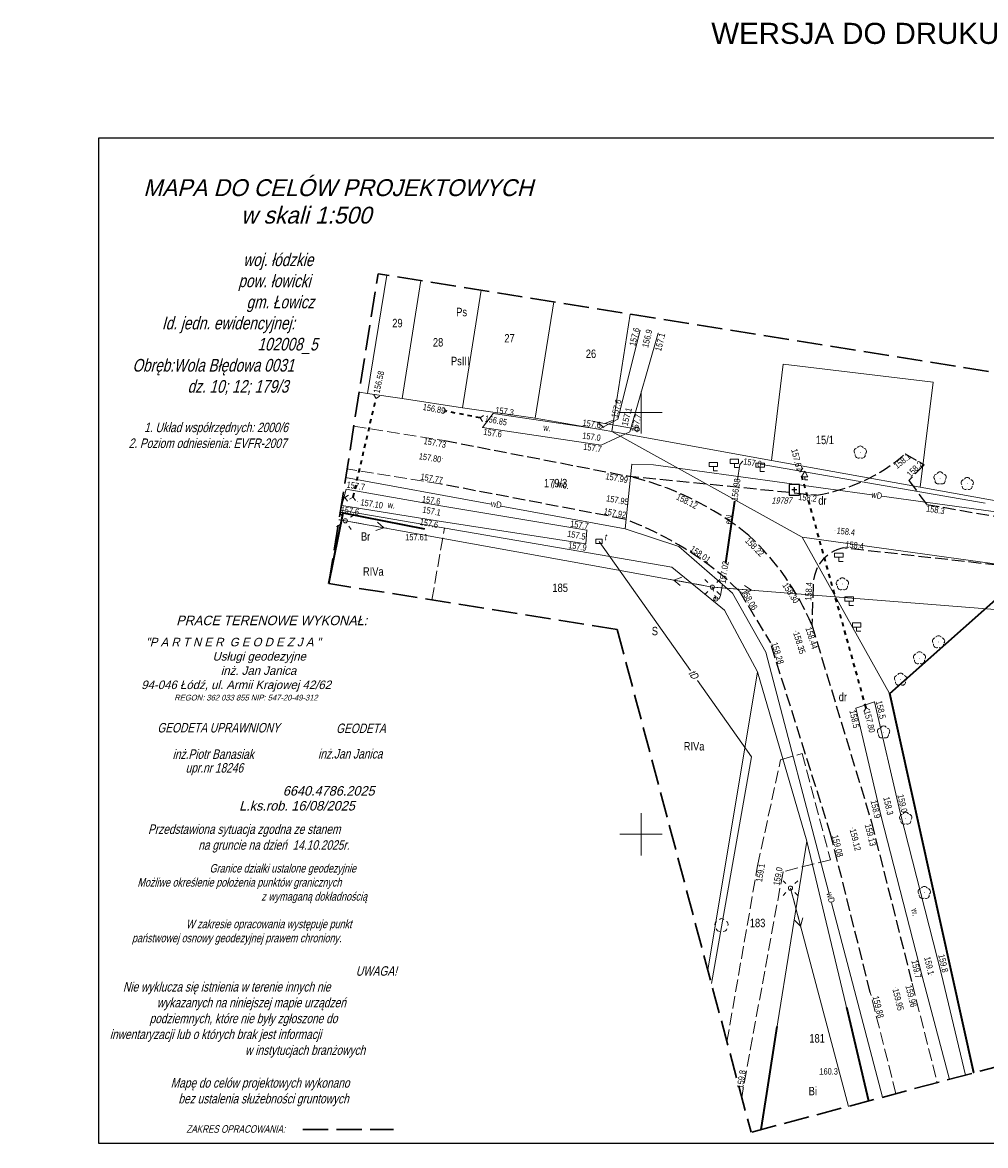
# Model space of a CAD drawing. Header units: metres. Extents: x 6611827 to 6612329, y 5756813 to 5756947.
# Tile 3 of 4: x 6612115 to 6612229, y 5756813 to 5756946. Entities that reach past the tile are written whole.
import ezdxf
from ezdxf.enums import TextEntityAlignment as Align

# ---------------------------------------------------------------- set-up
doc = ezdxf.new("R2010")
doc.units = ezdxf.units.M
for name, pattern in [('1', [0]), ('1.5_0.5', [2, 1.5, -0.5]), ('219-500', [0]), ('egkk-500', [2, 1.5, -0.5]), ('ib05_500', [1, 0.5, -0.5]), ('ktok02-500', [0]), ('pe04-500', [0]), ('PRZER3-1', [4, 3, -1]), ('sm05_500', [1, 0.5, -0.5])]:
    doc.linetypes.add(name, pattern=pattern)
for name, color, linetype in [('203-punkt graniczny', 7, 'Continuous'), ('209-oznaczenie konturu klasyfikacyjnego', 7, 'Continuous'), ('210-oznaczenie konturu użytku gruntowego', 7, 'Continuous'), ('211-numer działki ewidencyjnej', 7, 'Continuous'), ('217-kontur klasyfikacyjny', 7, 'Continuous'), ('219-działka ewidencyjna', 7, 'Continuous'), ('brama (linia)', 7, 'Continuous'), ('drzewo liściaste (punkt)', 7, 'Continuous'), ('GULTMO_O', 40, 'Continuous'), ('J jezdnia (powierzchnia)', 7, '1.5_0.5'), ('J ZAKRES OPRACOWANIA', 7, 'Continuous'), ('jezdnia (powierzchnia)-Atr17', 7, 'Continuous'), ('latarnia (punkt)', 7, 'Continuous'), ('latarnia na słupie lub maszcie (punkt)', 7, 'Continuous'), ('przepust (linia)', 7, 'Continuous'), ('przepust (linia) - symbol', 7, 'Continuous'), ('przewód elektroenergetyczny (linia)', 7, 'Continuous'), ('przewód elektroenergetyczny (linia)-Atr1', 7, 'Continuous'), ('przewód elektroenergetyczny niskiego napięcia (linia)', 7, 'Continuous'), ('przewód elektroenergetyczny niskiego napięcia (linia) - symbol', 7, 'Continuous'), ('przewód wodociągowy (linia)', 7, 'Continuous'), ('przewód wodociągowy (linia)-Atr1', 7, 'Continuous'), ('punkt o określonej wysokości (sieć elektroenergetyczna)', 7, 'Continuous'), ('punkt o określonej wysokości (sieć elektroenergetyczna)-Atr3', 7, 'Continuous'), ('punkt wysokościowy naturalny', 7, 'Continuous'), ('punkt wysokościowy naturalny-Atr2', 7, 'Continuous'), ('punkt wysokościowy sztuczny', 7, 'Continuous'), ('punkt wysokościowy sztuczny-Atr2', 7, 'Continuous'), ('rura ochronna - przewód elektroenergetyczny (linia)', 7, 'Continuous'), ('rów przydrożny (powierzchnia)', 7, 'Continuous'), ('rów przydrożny (powierzchnia)-Atr17', 7, 'Continuous'), ('SUPKb - Komora podziemna prostokatna - przewod telekomunikacyjny - symbol', 30, 'Continuous'), ('SUPT_O - Przewod telekomunikacyjny napowietrzny', 30, 'Continuous'), ('Szczegółowa osnowa geodezyjna pozioma', 7, 'Continuous'), ('Szczegółowa osnowa geodezyjna pozioma-Atr103', 7, 'Continuous'), ('słup łączony (linia)', 7, 'Continuous'), ('słup łączony (linia) - symbol', 7, 'Continuous')]:
    doc.layers.add(name, color=color, linetype=linetype)
for name, color, linetype, lineweight in [('GSLOGS', 7, 'KTOK05', 35), ('GSPDLP', 7, 'Continuous', 18), ('GULTMO', 40, 'Continuous', 18), ('GUPENJ', 250, 'Continuous', 18), ('Podzial_sekcyjny_krzyze', 7, '1', 18)]:
    doc.layers.add(name, color=color, linetype=linetype, lineweight=lineweight)
doc.layers.add('J ZAKRES WYDRUKU', color=2, linetype='Continuous', plot=False)
doc.styles.add('GEO-INFO', font='GEO-INFO.SHX', dxfattribs={"width": 0.8, "oblique": 15.000035})
doc.styles.add('GEOS_025', font='geos_025.shx', dxfattribs={"oblique": 14.89689, "height": 2.5})
doc.styles.add('GEOS_050', font='GEOS_050', dxfattribs={"oblique": 15, "height": 2.5})
doc.styles.get("Standard").update_dxf_attribs({"font": 'arial.ttf'})
doc.linetypes.add('KTOK05', pattern='A,3.75,[30,msgB.shx,S=0.64,R=0,X=0,Y=0],3.75', length=7.5)

# ---------------------------------------------------------------- blocks, each defined once
blk = doc.blocks.new('203')
at = {"linetype": 'Continuous', "lineweight": 0}
h = blk.add_hatch(color=0, dxfattribs=at)
edge = h.paths.add_edge_path()
edge.add_arc((0, 0), 0.045, 0, 360)
blk = doc.blocks.new('OSSP')
at = {"color": 0}
for p, q in [((-0.626, 0.625), (-0.626, -0.625)), ((-0.626, 0.625), (-0.626, -0.625)), ((0.624, 0.625), (-0.626, 0.625)), ((0.624, 0.625), (-0.626, 0.625)), ((0.3, 0), (-0.3, 0)), ((0.3, 0), (-0.3, 0)), ((0, -0.3), (0, 0.3)), ((0, -0.3), (0, 0.3)), ((0.624, -0.625), (0.624, 0.625)), ((0.624, -0.625), (0.624, 0.625)), ((-0.626, -0.625), (0.624, -0.625)), ((-0.626, -0.625), (0.624, -0.625))]:
    blk.add_line(p, q, dxfattribs=at)
blk = doc.blocks.new('SM011')
at = {"color": 0, "linetype": 'Continuous', "lineweight": 13}
for p, q in [((-0.53, 0.531), (-0.883, 0.884)), ((0.531, 0.531), (0.884, 0.884)), ((-0.53, -0.53), (-0.883, -0.883)), ((0.531, -0.53), (0.884, -0.883))]:
    blk.add_line(p, q, dxfattribs=at)
blk = doc.blocks.new('PW01')
at = {"linetype": 'Continuous', "lineweight": 13}
h = blk.add_hatch(color=0, dxfattribs=at)
edge = h.paths.add_edge_path()
edge.add_arc((0, 0), 0.045, 0, 360)
blk = doc.blocks.new('SM01')
at = {"color": 0, "linetype": 'Continuous', "lineweight": 13}
for p, q in [((-0.53, 0.531), (-0.883, 0.884)), ((0.531, 0.531), (0.884, 0.884)), ((-0.53, -0.53), (-0.883, -0.883)), ((0.531, -0.53), (0.884, -0.883))]:
    blk.add_line(p, q, dxfattribs=at)
blk.add_circle((0, 0), 0.25, dxfattribs=at)
blk = doc.blocks.new('PW02')
at = {"linetype": 'Continuous', "lineweight": 13}
h = blk.add_hatch(color=0, dxfattribs=at)
edge = h.paths.add_edge_path()
edge.add_arc((0, 0), 0.045, 0, 360)
blk = doc.blocks.new('OP021')
at = {"linetype": 'Continuous', "lineweight": 13}
h = blk.add_hatch(color=0, dxfattribs=at)
edge = h.paths.add_edge_path()
edge.add_arc((0, 0), 0.05, 0, 360)
at = {"color": 0, "linetype": 'Continuous', "lineweight": 13}
for centre, start, end in [((-0.38, 0.124), 121.308, 202.548), ((0, 0.4), 49.272, 130.728), ((0.38, 0.124), 337.452, 58.692), ((-0.235, -0.324), 193.221, 274.871), ((0.235, -0.324), 265.129, 346.779)]:
    blk.add_arc(centre, 0.4, start, end, dxfattribs=at)
blk = doc.blocks.new('SM05')
at = {"color": 0, "linetype": 'Continuous', "lineweight": 13}
blk.add_circle((0, 0), 0.25, dxfattribs=at)
blk = doc.blocks.new('IB05')
at = {"color": 0, "linetype": 'Continuous', "lineweight": 13}
for q in [(0.354, 0.354), (0.354, -0.354)]:
    blk.add_line((0, 0), q, dxfattribs=at)
blk = doc.blocks.new('PE04')
at = {"color": 0, "linetype": 'Continuous', "lineweight": 13}
for p, q in [((0.65, 0), (0, 0)), ((0.65, 0), (1.65, 0)), ((1.65, 0), (2.65, 0)), ((2.65, 0), (3.65, 0)), ((3.65, 0), (4.65, 0)), ((4.65, 0), (3.784, 0.5)), ((4.65, 0), (3.784, -0.5)), ((4.65, 0), (5, 0))]:
    blk.add_line(p, q, dxfattribs=at)
blk = doc.blocks.new('A$C5CFD3A88')
at = {"lineweight": 18}
for p, q in [((0, 0.35), (0.38, 1)), ((0, 0.35), (0.75, 0.35)), ((0.38, 1), (0.75, 0.35)), ((0.38, 0), (0.38, 0.35)), ((0.38, 0), (0.75, 0))]:
    blk.add_line(p, q, dxfattribs=at)
blk = doc.blocks.new('A$C27275658')
at = {"color": 7, "lineweight": 18}
for p, q in [((1, 1), (0, 1)), ((0, 1), (0, 0.5)), ((0, 0.5), (1, 0.5)), ((0.5, 0), (0.5, 0.5)), ((1, 0.5), (1, 1)), ((1, 0), (0.5, 0))]:
    blk.add_line(p, q, dxfattribs=at)
blk = doc.blocks.new('SPDLP')
at = {"color": 0, "linetype": 'ByBlock', "lineweight": 0, "const_width": 0.09}
blk.add_lwpolyline([(-0.04, 0, 1), (0.04, 0, 1)], format="xyb", close=True, dxfattribs=at)
at = {"color": 0, "linetype": 'ByBlock', "lineweight": -2}
for centre, start, end in [((-0.61, 0.44), 84.1471, 203.8529), ((0.23, 0.71), 12.1471, 131.8529), ((0.75, 0), 300.1471, 59.8529), ((-0.61, -0.44), 156.1471, 275.8529), ((0.23, -0.71), 228.1471, 347.8529)]:
    blk.add_arc(centre, 0.75, start, end, dxfattribs=at)
blk = doc.blocks.new('supk_b')
at = {"color": 0, "linetype": 'Continuous', "lineweight": 18, "flags": 128}
blk.add_lwpolyline([(0.75, 0.5), (-0.75, 0.5), (-0.75, -0.5), (0.75, -0.5)], close=True, dxfattribs=at)
blk = doc.blocks.new('supt01')
at = {"color": 0, "linetype": 'Continuous', "lineweight": 18}
for p, q in [((0, 9.53), (-1, 7.8)), ((0, 0.5), (0, 10.5)), ((1, 6.07), (0, 7.8))]:
    blk.add_line(p, q, dxfattribs=at)

msp = doc.modelspace()

# ---------------------------------------------------------------- linework, layer by layer
at = {"color": 0, "linetype": 'Continuous', "lineweight": 13}
msp.add_line((6612152.77, 5756887.26), (6612152.66, 5756887.28), dxfattribs=at)
at = {"color": 1, "linetype": 'Continuous', "lineweight": 13}
msp.add_line((6612152.77, 5756887.26), (6612153.42, 5756887.16), dxfattribs=at)
at = {"layer": '217-kontur klasyfikacyjny', "color": 92, "linetype": 'egkk-500', "lineweight": 18}
msp.add_lwpolyline([(6612163.69, 5756877.77), (6612165.17, 5756886.3)], dxfattribs=at)
at = {"layer": '219-działka ewidencyjna', "color": 7, "linetype": '219-500', "lineweight": 18}
for points in [[(6612158.33, 5756916.27), (6612156.05, 5756902.25)], [(6612162.38, 5756915.63), (6612160.15, 5756901.66)], [(6612169.55, 5756914.48), (6612167.31, 5756900.55)], [(6612175.92, 5756899.31), (6612178.13, 5756913.11)], [(6612187.2, 5756911.66), (6612185.03, 5756897.74)], [(6612155.07, 5756902.39), (6612156.05, 5756902.25)], [(6612152.84, 5756888.42), (6612192.13, 5756881.66)], [(6612196.41, 5756833.88), (6612202.32, 5756869.25)], [(6612217.92, 5756866.78), (6612227.9, 5756821.7)], [(6612208.15, 5756849.2), (6612202.67, 5756814.98)], [(6612215.5, 5756818.4), (6612208.15, 5756849.2)]]:
    msp.add_lwpolyline(points, dxfattribs=at)
at = {"layer": '219-działka ewidencyjna', "color": 7, "linetype": '219-500', "lineweight": 18, "flags": 128}
for points in [[(6612203.98, 5756894.32), (6612205.36, 5756905.73)], [(6612223.12, 5756903.59), (6612205.36, 5756905.73)], [(6612221.61, 5756891.14), (6612223.12, 5756903.59)], [(6612160.15, 5756901.66), (6612156.05, 5756902.25)], [(6612160.15, 5756901.66), (6612167.31, 5756900.55)], [(6612175.92, 5756899.31), (6612167.31, 5756900.55)], [(6612175.92, 5756899.31), (6612185.03, 5756897.74)], [(6612185.03, 5756897.74), (6612203.98, 5756894.32)], [(6612207.61, 5756885.22), (6612185.03, 5756897.74)], [(6612221.61, 5756891.14), (6612203.98, 5756894.32)], [(6612240.25, 5756887.77), (6612221.61, 5756891.14)], [(6612207.61, 5756885.22), (6612272.35, 5756876.25)], [(6612207.61, 5756885.22), (6612217.92, 5756866.78)], [(6612198.39, 5756876.58), (6612192.13, 5756881.66)], [(6612198.39, 5756876.58), (6612202.32, 5756869.25)], [(6612202.32, 5756869.25), (6612208.15, 5756849.2)]]:
    msp.add_lwpolyline(points, dxfattribs=at)
at = {"layer": 'brama (linia)', "color": 7, "linetype": 'ktok02-500', "lineweight": 18}
msp.add_lwpolyline([(6612153.16, 5756888.1), (6612152.8, 5756888.16)], dxfattribs=at)
at = {"layer": 'GSLOGS'}
for p, q in [((6612217.98, 5756866.69), (6612231.26, 5756878.48)), ((6612225.35, 5756833.5), (6612217.98, 5756866.69))]:
    msp.add_line(p, q, dxfattribs=at)
at = {"layer": 'GSLOGS', "color": 7, "linetype": 'KTOK05', "lineweight": 35}
for points in [[(6612151.48, 5756879.72), (6612153.16, 5756888.1), (6612162.8, 5756886.21)], [(6612227.95, 5756821.71), (6612225.35, 5756833.5)], [(6612212.84, 5756829.51), (6612215.47, 5756818.39)], [(6612202.72, 5756815), (6612203.4, 5756819.27), (6612204.64, 5756827.23)]]:
    msp.add_lwpolyline(points, dxfattribs=at)
at = {"layer": 'GULTMO', "color": 30, "linetype": 'Continuous', "lineweight": 18, "ltscale": 0.5}
for p, q in [((6612194.36, 5756869.4, 63.11), (6612183.52, 5756884.72, 157.88)), ((6612201.58, 5756859.2), (6612195.18, 5756868.25, 55.98)), ((6612196.83, 5756832.3), (6612201.58, 5756859.2))]:
    msp.add_line(p, q, dxfattribs=at)
at = {"layer": 'GUPENJ', "color": 0, "linetype": 'ByBlock', "lineweight": 18}
msp.add_ellipse((6612188.02, 5756898.02), major_axis=(-0.177, 0.177), ratio=1, start_param=-0.785398, end_param=5.497787, dxfattribs=at)
at = {"layer": 'J jezdnia (powierzchnia)', "color": 7, "linetype": '1.5_0.5', "lineweight": 18}
for p, q in [((6612154.43, 5756898.39), (6612165.18, 5756896.67)), ((6612164.65, 5756891.53), (6612153.62, 5756893.31)), ((6612218.72, 5756819.25), (6612215.68, 5756831.24)), ((6612220.63, 5756832.35), (6612223.62, 5756820.56))]:
    msp.add_line(p, q, dxfattribs=at)
at = {"layer": 'J jezdnia (powierzchnia)'}
for p, q in [((6612165.18, 5756896.67), (6612186.75, 5756892.5)), ((6612219.82, 5756895.11), (6612222.07, 5756893.78)), ((6612222.07, 5756893.78), (6612220.25, 5756891.94)), ((6612186.75, 5756892.5), (6612209.28, 5756890.22)), ((6612186.54, 5756887.37), (6612164.65, 5756891.53)), ((6612220.25, 5756891.94), (6612222.35, 5756889.1)), ((6612222.35, 5756889.1), (6612245.57, 5756885.08)), ((6612244.73, 5756880.33), (6612212.45, 5756883.95)), ((6612208.91, 5756879.52), (6612208.75, 5756874.81)), ((6612200.16, 5756878.82), (6612203.83, 5756872.71)), ((6612208.75, 5756874.81), (6612215.81, 5756851.45)), ((6612211.01, 5756849.91), (6612203.83, 5756872.71)), ((6612215.81, 5756851.45), (6612220.63, 5756832.35)), ((6612215.68, 5756831.24), (6612211.01, 5756849.91))]:
    msp.add_line(p, q, dxfattribs=at)
at = {"layer": 'J jezdnia (powierzchnia)', "color": 7, "linetype": '1.5_0.5', "lineweight": 18}
msp.add_lwpolyline([(6612198.67, 5756825.4), (6612202.31, 5756846.28), (6612205.04, 5756858.84), (6612207.59, 5756859.57), (6612210.96, 5756846.98), (6612205.33, 5756845.57), (6612200.59, 5756819.83), (6612200.43, 5756818.81)], dxfattribs=at)
at = {"layer": 'J jezdnia (powierzchnia)'}
for centre, radius, start, end in [((6612206.18, 5756910.71), 20.73, 278.6062, 311.1432), ((6612178.76, 5756857.61), 35.79, 51.0256, 77.1039), ((6612172.68, 5756850.16), 39.71, 46.1923, 69.5743), ((6612179.93, 5756862.47), 31.35, 23.1802, 47.0922), ((6612213.39, 5756879.56), 4.48, 102.0675, 180.515)]:
    msp.add_arc(centre, radius, start, end, dxfattribs=at)
at = {"layer": 'J ZAKRES OPRACOWANIA', "color": 7, "linetype": 'PRZER3-1', "lineweight": 30}
for p, q in [((6612151.45, 5756879.73), (6612157.32, 5756916.43)), ((6612328.46, 5756889.1), (6612157.32, 5756916.43)), ((6612185.66, 5756874.27), (6612151.45, 5756879.73)), ((6612185.66, 5756874.27), (6612201.53, 5756814.68)), ((6612243.16, 5756825.77), (6612201.53, 5756814.68)), ((6612148.37, 5756815.02), (6612159.12, 5756815.02))]:
    msp.add_line(p, q, dxfattribs=at)
at = {"layer": 'J ZAKRES WYDRUKU'}
msp.add_lwpolyline([(6612124.18, 5756932.55), (6612329.02, 5756932.55), (6612329.02, 5756813.36), (6612124.18, 5756813.36)], close=True, dxfattribs=at)
at = {"layer": 'Podzial_sekcyjny_krzyze'}
for p, q in [((6612188.49, 5756897.5), (6612188.49, 5756902.5)), ((6612185.99, 5756900), (6612190.99, 5756900)), ((6612188.49, 5756847.5), (6612188.49, 5756852.5)), ((6612185.99, 5756850), (6612190.99, 5756850))]:
    msp.add_line(p, q, dxfattribs=at)
at = {"layer": 'przepust (linia)', "color": 7, "linetype": 'ib05_500', "lineweight": 35, "flags": 128}
for points in [[(6612154.35, 5756889.98), (6612157.06, 5756901.67)], [(6612169.4, 5756899.36), (6612165.39, 5756900.14)], [(6612215.17, 5756864.99), (6612207.41, 5756893)]]:
    msp.add_lwpolyline(points, dxfattribs=at)
at = {"layer": 'przepust (linia)', "color": 7, "linetype": 'ib05_500', "lineweight": 35}
msp.add_lwpolyline([(6612153.09, 5756889.96), (6612153.38, 5756889.91)], dxfattribs=at)
at = {"layer": 'przewód elektroenergetyczny (linia)', "color": 1, "linetype": 'Continuous', "lineweight": 18}
for p, q in [((6612199.93, 5756892), (6612200.2, 5756893.85)), ((6612200.2, 5756893.85), (6612200.55, 5756894.24)), ((6612202.62, 5756893.88), (6612229.3, 5756889.27)), ((6612198.5, 5756882.14), (6612199.56, 5756889.48)), ((6612197.93, 5756878.32), (6612198.14, 5756879.65)), ((6612197.37, 5756877.89), (6612197.76, 5756877.93)), ((6612197.76, 5756877.93), (6612197.93, 5756878.32))]:
    msp.add_line(p, q, dxfattribs=at)
at = {"layer": 'przewód elektroenergetyczny niskiego napięcia (linia)', "color": 1, "linetype": 'pe04-500', "lineweight": 18}
for points in [[(6612152.66, 5756887.28), (6612153.42, 5756887.16)], [(6612153.42, 5756887.16), (6612196.95, 5756879.3)], [(6612196.95, 5756879.3), (6612271.5, 5756873.39)], [(6612206.21, 5756843.62), (6612213.08, 5756817.75)]]:
    msp.add_lwpolyline(points, dxfattribs=at)
at = {"layer": 'przewód wodociągowy (linia)', "color": 5, "lineweight": 18}
for p, q in [((6612187.38, 5756893.87), (6612186.62, 5756886.21)), ((6612189.95, 5756893.81), (6612187.38, 5756893.87)), ((6612215.84, 5756890.25), (6612189.95, 5756893.81)), ((6612170.71, 5756889.13), (6612153.46, 5756892.29)), ((6612236.29, 5756887.44), (6612217.06, 5756890.08)), ((6612186.62, 5756886.21), (6612171.92, 5756888.91)), ((6612192.98, 5756884.13), (6612186.62, 5756886.21)), ((6612199.34, 5756878.57), (6612192.98, 5756884.13)), ((6612203.28, 5756871.6), (6612199.34, 5756878.57)), ((6612210.75, 5756843.08), (6612203.28, 5756871.6)), ((6612217.11, 5756818.83), (6612211.07, 5756841.88))]:
    msp.add_line(p, q, dxfattribs=at)
at = {"layer": 'rura ochronna - przewód elektroenergetyczny (linia)', "color": 1, "linetype": 'Continuous', "lineweight": 35, "flags": 128}
msp.add_lwpolyline([(6612199.56, 5756889.48), (6612198.5, 5756882.14)], dxfattribs=at)
at = {"layer": 'rów przydrożny (powierzchnia)', "color": 7, "linetype": 'Continuous', "lineweight": 18}
for p, q in [((6612185.73, 5756899.2), (6612188.37, 5756909.75)), ((6612187.17, 5756897.7), (6612190.53, 5756909.42)), ((6612169.68, 5756898.23), (6612170.97, 5756899.89)), ((6612170.97, 5756899.89), (6612183.53, 5756898.02)), ((6612183.53, 5756898.02), (6612185.73, 5756899.2)), ((6612169.68, 5756898.23), (6612183.76, 5756896.14)), ((6612183.76, 5756896.14), (6612187.17, 5756897.7)), ((6612152.99, 5756888.99), (6612153.51, 5756890.91)), ((6612153.51, 5756890.91), (6612164.5, 5756888.97)), ((6612164.33, 5756887.15), (6612152.99, 5756888.99)), ((6612164.5, 5756888.97), (6612182.07, 5756886.06)), ((6612164.33, 5756887.15), (6612181.96, 5756884.43)), ((6612182.07, 5756886.06), (6612181.96, 5756884.43)), ((6612213.95, 5756864.94), (6612216.19, 5756865.72)), ((6612216.98, 5756852.13), (6612213.95, 5756864.94)), ((6612219.2, 5756852.59), (6612216.19, 5756865.72)), ((6612224.13, 5756833.38), (6612219.2, 5756852.59)), ((6612221.83, 5756833.18), (6612216.98, 5756852.13)), ((6612225.05, 5756820.94), (6612221.83, 5756833.18)), ((6612224.13, 5756833.38), (6612226.97, 5756821.45))]:
    msp.add_line(p, q, dxfattribs=at)
at = {"layer": 'słup łączony (linia)', "color": 7, "linetype": 'sm05_500', "lineweight": 18, "flags": 128}
msp.add_lwpolyline([(6612196.95, 5756879.3), (6612197.37, 5756877.89)], dxfattribs=at)

# ---------------------------------------------------------------- block references
at = {"color": 7}
for p in [(6612196.57, 5756893.08), (6612199.06, 5756893.46), (6612202.12, 5756893), (6612211.45, 5756882.34), (6612212.67, 5756877.13), (6612213.56, 5756874.07)]:
    msp.add_blockref('A$C27275658', p, dxfattribs=at)
at = {"color": 7, "linetype": 'Continuous', "lineweight": 18}
msp.add_blockref('A$C5CFD3A88', (6612207.52, 5756892.03), dxfattribs=at)
at = {"layer": '203-punkt graniczny', "color": 7, "linetype": 'Continuous', "lineweight": 18}
for p in [(6612205.36, 5756905.73), (6612223.12, 5756903.59), (6612156.05, 5756902.25), (6612160.15, 5756901.66), (6612167.31, 5756900.55), (6612175.92, 5756899.31), (6612185.03, 5756897.74), (6612203.98, 5756894.32), (6612221.61, 5756891.14), (6612207.61, 5756885.22), (6612192.13, 5756881.66), (6612198.39, 5756876.58), (6612202.32, 5756869.25), (6612217.92, 5756866.78), (6612208.15, 5756849.2)]:
    msp.add_blockref('203', p, dxfattribs=at)
at = {"layer": 'drzewo liściaste (punkt)', "color": 94, "linetype": 'Continuous', "lineweight": 13}
msp.add_blockref('OP021', (6612198.04, 5756839.21), dxfattribs=at)
at = {"layer": 'GSPDLP', "color": 78, "lineweight": 18, "xscale": 0.5, "yscale": 0.5, "rotation": 90}
for p in [(6612214.49, 5756895.28), (6612223.95, 5756892.21), (6612227.17, 5756891.55), (6612212.37, 5756879.66), (6612223.77, 5756872.79), (6612221.51, 5756870.89), (6612219.26, 5756868.35), (6612217.25, 5756862.1), (6612219.88, 5756851.88), (6612222.08, 5756843.08)]:
    msp.add_blockref('SPDLP', p, dxfattribs=at)
at = {"layer": 'latarnia (punkt)', "color": 7, "linetype": 'Continuous', "lineweight": 18, "rotation": 258.925}
msp.add_blockref('SM01', (6612153.42, 5756887.16), dxfattribs=at)
at = {"layer": 'latarnia na słupie lub maszcie (punkt)', "color": 7, "linetype": 'Continuous', "lineweight": 18}
for p in [(6612196.95, 5756879.3), (6612206.21, 5756843.62)]:
    msp.add_blockref('SM011', p, dxfattribs=at)
at = {"layer": 'przepust (linia) - symbol', "color": 7, "linetype": 'Continuous', "lineweight": 35}
for p, rotation in [((6612157.06, 5756901.67), 76.94800000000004), ((6612165.39, 5756900.14), 168.9401424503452), ((6612169.4, 5756899.36), 348.9401424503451), ((6612207.41, 5756893), 105.4813504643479), ((6612153.38, 5756889.91), 349.941), ((6612154.35, 5756889.98), 256.948), ((6612215.17, 5756864.99), 285.4813504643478)]:
    msp.add_blockref('IB05', p, dxfattribs=dict(at, rotation=rotation))
at = {"layer": 'przewód elektroenergetyczny niskiego napięcia (linia) - symbol', "color": 1, "linetype": 'Continuous', "lineweight": 18}
for p, rotation in [((6612153.42, 5756887.16), 349.7646661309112), ((6612196.95, 5756879.3), 169.7646661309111), ((6612196.95, 5756879.3), 355.4713799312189), ((6612206.21, 5756843.62), 284.889)]:
    msp.add_blockref('PE04', p, dxfattribs=dict(at, rotation=rotation))
at = {"layer": 'punkt o określonej wysokości (sieć elektroenergetyczna)', "color": 1, "linetype": 'Continuous', "lineweight": 13}
for p in [(6612200.55, 5756894.24), (6612199.93, 5756892), (6612229.3, 5756889.27), (6612198.14, 5756879.65), (6612197.76, 5756877.93)]:
    msp.add_blockref('PW01', p, dxfattribs=at)
at = {"layer": 'punkt wysokościowy naturalny', "color": 7, "linetype": 'Continuous', "lineweight": 13}
for p in [(6612188.37, 5756909.75), (6612189.5, 5756909.75), (6612190.53, 5756909.42), (6612169.4, 5756899.36), (6612170.97, 5756899.89), (6612185.73, 5756899.2), (6612169.68, 5756898.23), (6612183.53, 5756898.02), (6612186.55, 5756898.3), (6612187.17, 5756897.7), (6612183.57, 5756896.87), (6612183.76, 5756896.14), (6612153.51, 5756890.91), (6612152.99, 5756888.99), (6612164.5, 5756888.97), (6612164.33, 5756887.15), (6612164.45, 5756888.1), (6612182.07, 5756886.06), (6612181.85, 5756885.31), (6612181.96, 5756884.43), (6612216.19, 5756865.72), (6612213.95, 5756864.94), (6612218.08, 5756852.39), (6612219.2, 5756852.59), (6612216.98, 5756852.13), (6612202.31, 5756846.28), (6612205.33, 5756845.57), (6612221.83, 5756833.18), (6612222.93, 5756833.33), (6612224.13, 5756833.38), (6612209.65, 5756821.52), (6612200.59, 5756819.83), (6612203.4, 5756819.27)]:
    msp.add_blockref('PW01', p, dxfattribs=at)
at = {"layer": 'punkt wysokościowy sztuczny', "color": 7, "linetype": 'Continuous', "lineweight": 13}
for p in [(6612157.06, 5756901.67), (6612165.18, 5756896.67), (6612219.82, 5756895.11), (6612164.97, 5756894.58), (6612222.07, 5756893.78), (6612186.75, 5756892.5), (6612164.65, 5756891.53), (6612209.28, 5756890.22), (6612154.89, 5756889.43), (6612186.93, 5756889.24), (6612195.08, 5756889.46, -158.01), (6612222.35, 5756889.1), (6612186.54, 5756887.37), (6612162.8, 5756886.21), (6612211.49, 5756886.05), (6612201.27, 5756885.43, -316.13), (6612212.45, 5756883.95), (6612196.28, 5756882.09), (6612205.86, 5756880.09, -316.13), (6612208.91, 5756879.52), (6612200.16, 5756878.82, -158.01), (6612206.85, 5756874.08, -474.43), (6612208.75, 5756874.81, -474.43), (6612203.83, 5756872.71, -474.43), (6612215.17, 5756864.99, -633.55), (6612215.81, 5756851.45, -474.43), (6612211.01, 5756849.91, -474.43), (6612213.54, 5756850.75, -474.43), (6612215.68, 5756831.24), (6612218.65, 5756831.88), (6612220.63, 5756832.35, -474.43)]:
    msp.add_blockref('PW02', p, dxfattribs=at)
for p, rotation in [((6612165.39, 5756900.14), 91.99214245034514), ((6612207.41, 5756893), 28.53335046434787)]:
    msp.add_blockref('PW02', p, dxfattribs=dict(at, rotation=rotation))
at = {"layer": 'SUPKb - Komora podziemna prostokatna - przewod telekomunikacyjny - symbol', "linetype": 'Continuous', "lineweight": 18, "ltscale": 0.5, "xscale": 0.5, "yscale": 0.5, "zscale": 0.5}
msp.add_blockref('supk_b', (6612183.52, 5756884.72), dxfattribs=at)
at = {"layer": 'SUPT_O - Przewod telekomunikacyjny napowietrzny', "linetype": 'Continuous', "lineweight": 18, "xscale": 0.4999999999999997, "yscale": 0.4999999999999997, "zscale": 0.4999999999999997, "rotation": 80.03860088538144}
msp.add_blockref('supt01', (6612188.02, 5756898.02), dxfattribs=at)
at = {"layer": 'Szczegółowa osnowa geodezyjna pozioma', "color": 7, "linetype": 'Continuous', "lineweight": 18}
msp.add_blockref('OSSP', (6612206.67, 5756890.84), dxfattribs=at)
at = {"layer": 'słup łączony (linia) - symbol', "color": 7, "linetype": 'Continuous', "lineweight": 18}
for p in [(6612196.95, 5756879.3), (6612197.37, 5756877.89), (6612206.21, 5756843.62)]:
    msp.add_blockref('SM05', p, dxfattribs=at)

# ---------------------------------------------------------------- texts
at = {"color": 7, "lineweight": 18}
for s, height, style, oblique, p in [('MAPA DO CELÓW PROJEKTOWYCH', 2, 'GEOS_025', 14.8969, (6612129.46, 5756925.65)), ('w skali 1:500', 2, 'GEOS_050', 15, (6612141.05, 5756922.39)), ('PRACE TERENOWE WYKONAŁ:', 1.125, 'GEOS_050', 15, (6612133.37, 5756874.79)), ('6640.4786.2025', 1.125, 'GEOS_050', 15, (6612146.01, 5756854.59)), ('L.ks.rob. 16/08/2025', 1.125, 'GEOS_050', 15, (6612140.83, 5756852.82))]:
    msp.add_text(s, height=height, dxfattribs=dict(at, style=style, oblique=oblique)).set_placement(p)
at = {"color": 7, "lineweight": 18, "style": 'GEO-INFO', "oblique": 15, "width": 0.8}
for s, p in [('GEODETA UPRAWNIONY', (6612131.13, 5756862.07)), ('GEODETA', (6612152.33, 5756862)), ('inż.Piotr Banasiak', (6612132.94, 5756858.94)), ('inż.Jan Janica', (6612150.19, 5756858.98)), ('upr.nr 18246', (6612134.48, 5756857.32))]:
    msp.add_text(s, height=1.125, dxfattribs=at).set_placement(p)
at = {"insert": (6612196.82, 5756946.19), "char_height": 2.5, "attachment_point": 1}
msp.add_mtext_dynamic_manual_height_columns('WERSJA DO DRUKU', width=57.047, gutter_width=12.5, heights=[0], dxfattribs=at)
at = {"color": 7, "lineweight": 18, "attachment_point": 1}
for s, insert, char_height, width, style in [('\\pi26.29288;woj. łódzkie\\P\\pi25.70149;pow. łowicki\\P\\pi26.67291;gm. Łowicz\\P\\pi16.63546;Id. jedn. ewidencyjnej:\\P\\pi27.96806;102008_5\\P\\pi13.14947;Obręb:Wola Błędowa 0031\\P\\pi19.68262;dz. 10; 12; 179/3 ', (6612115.03, 5756918.85), 1.5, 36.77, 'GEO-INFO'), ('\\pi35.02984;\\P\\pi12.31432;1. Układ współrzędnych: 2000/6\\P\\pi10.47125;2. Poziom odniesienia: EVFR-2007', (6612117.25, 5756900.67), 1.125, 35.0298, 'GEO-INFO'), ('\\pi173.84484;{\\H0.9x;"P A R T N E R  G E O D E Z J A "\\P\\pi181.76911;Usługi geodezyjne\\P\\pi182.73769;inż. Jan Janica\\P\\pi173.31341;94-046 Łódź, ul. Armii Krajowej 42/62\\P\\pi177.22789;\\H0.66667x;REGON: 362 033 855 NIP: 547-20-49-312}', (6611955.91, 5756873.29), 1.125, 376.6038, 'GEOS_050'), ('\\pi1.04733;Przedstawiona sytuacja zgodna ze stanem \\P\\pi7.0053;na gruncie na dzień  14.10.2025r.  ', (6612128.98, 5756851.17), 1.125, 30.7196, 'GEO-INFO'), ('\\pi9.60371;Granice działki ustalone geodezyjnie \\P\\pi1.0445;Możliwe określenie położenia punktów granicznych \\P\\pi15.7365;z wymaganą dokładnością', (6612127.72, 5756846.47, 12.51), 1, 31.7628, 'GEO-INFO'), ('\\pi6.82221;W zakresie opracowania występuje punkt \\P\\pi0.39761;państwowej osnowy geodezyjnej prawem chroniony.', (6612127.72, 5756839.87, 12.51), 1, 31.7628, 'GEO-INFO'), ('\\pi30.56216;UWAGA!\\P\\pi2.94842;Nie wyklucza się istnienia w terenie innych nie \\P\\pi6.97638;wykazanych na niniejszej mapie urządzeń \\P\\pi6.1055;podziemnych, które nie były zgłoszone do \\P\\pi1.39059;inwentaryzacji lub o których brak jest informacji \\P\\pi17.43393;w instytucjach branżowych  ', (6612124.1, 5756834.36), 1.125, 35.5777, 'GEO-INFO'), ('\\pi2.65086;Mapę do celów projektowych wykonano \\P\\pi3.56501;bez ustalenia służebności gruntowych ', (6612130.06, 5756821.1), 1.125, 29.6373, 'GEO-INFO'), ('\\pi8.65434;ZAKRES OPRACOWANIA: ', (6612125.91, 5756815.52), 0.9, 21.5236, 'GEO-INFO')]:
    msp.add_mtext(s, dxfattribs=dict(at, insert=insert, char_height=char_height, width=width, style=style))
at = {"layer": '209-oznaczenie konturu klasyfikacyjnego', "color": 92, "linetype": 'Continuous', "lineweight": 18, "width": 0.79}
msp.add_text('PsIII', height=1, dxfattribs=at).set_placement((6612165.95, 5756905.6))
for p in [(6612156.74, 5756881.15), (6612194.78, 5756860.44)]:
    msp.add_text('RIVa', height=1, dxfattribs=at).set_placement(p, align=Align.MIDDLE_CENTER)
at = {"layer": '210-oznaczenie konturu użytku gruntowego', "color": 3, "linetype": 'Continuous', "lineweight": 18, "width": 0.79}
for s, p in [('Ps', (6612166.57, 5756911.41)), ('dr', (6612209.51, 5756889.06))]:
    msp.add_text(s, height=1, dxfattribs=at).set_placement(p)
for s, p in [('Br', (6612155.83, 5756885.3)), ('S', (6612190.13, 5756874.09)), ('dr', (6612212.42, 5756866.28)), ('Bi', (6612208.86, 5756819.56))]:
    msp.add_text(s, height=1, dxfattribs=at).set_placement(p, align=Align.MIDDLE_CENTER)
at = {"layer": '211-numer działki ewidencyjnej', "color": 7, "linetype": 'Continuous', "lineweight": 18, "width": 0.79}
for s, p in [('29', (6612158.99, 5756910.1)), ('28', (6612163.81, 5756907.82)), ('27', (6612172.28, 5756908.3)), ('26', (6612181.94, 5756906.46)), ('185', (6612177.98, 5756878.72)), ('183', (6612201.39, 5756838.99)), ('181', (6612208.45, 5756825.31))]:
    msp.add_text(s, height=1, dxfattribs=at).set_placement(p)
for s, p in [('15/1', (6612209.22, 5756897.25)), ('179/3', (6612176.98, 5756892.13))]:
    msp.add_text(s, height=1, dxfattribs=at).set_placement(p, align=Align.TOP_LEFT)
at = {"layer": 'GULTMO_O', "color": 30, "lineweight": 18, "style": 'GEO-INFO', "oblique": 15, "width": 0.8}
msp.add_text('t', height=0.75, dxfattribs=at).set_placement((6612184.23, 5756885.23, 0.6), align=Align.MIDDLE_CENTER)
msp.add_text('tD', height=0.9, rotation=305, dxfattribs=at).set_placement((6612194.71, 5756868.96, 0.6), align=Align.MIDDLE_CENTER)
at = {"layer": 'jezdnia (powierzchnia)-Atr17', "color": 7, "width": 0.667}
msp.add_text('j.mb.', height=0.75, rotation=349.486, dxfattribs=at).set_placement((6612179.01, 5756891.45), align=Align.MIDDLE_CENTER)
at = {"layer": 'przewód elektroenergetyczny (linia)-Atr1', "color": 1, "width": 0.667}
msp.add_text('eN', height=0.75, rotation=81.752, dxfattribs=at).set_placement((6612199.16, 5756886.71))
at = {"layer": 'przewód wodociągowy (linia)-Atr1', "color": 5, "width": 0.667}
for rotation, p in [(351, (6612216.45, 5756890.2)), (351, (6612171.33, 5756889.12)), (285, (6612210.99, 5756842.5))]:
    msp.add_text('wD', height=0.75, rotation=rotation, dxfattribs=at).set_placement(p, align=Align.MIDDLE_CENTER)
at = {"layer": 'punkt o określonej wysokości (sieć elektroenergetyczna)-Atr3', "color": 1, "width": 0.667}
for s, rotation, p in [('157.0', 350.192, (6612200.57, 5756893.86)), ('156.98', 81.752, (6612199.91, 5756889.47))]:
    msp.add_text(s, height=0.75, rotation=rotation, dxfattribs=at).set_placement(p)
msp.add_text('157.02', height=0.75, rotation=81.752, dxfattribs=at).set_placement((6612197.77, 5756879.79), align=Align.TOP_LEFT)
at = {"layer": 'punkt wysokościowy naturalny-Atr2', "color": 7, "width": 0.667}
for s, rotation, p in [('157.6', 76, (6612187.8, 5756907.82)), ('156.9', 76, (6612189.32, 5756907.62)), ('157.1', 76, (6612190.85, 5756907.2)), ('157.3', 351.67, (6612171.18, 5756899.94)), ('157.6', 76, (6612185.66, 5756899.31)), ('157.6', 351.67, (6612181.51, 5756898.44)), ('157.1', 76, (6612186.89, 5756898.35)), ('157.7', 76, (6612188.02, 5756897.57)), ('157.6', 351.67, (6612169.76, 5756897.36)), ('157.0', 351.67, (6612181.49, 5756896.92)), ('157.7', 351.67, (6612181.6, 5756895.6)), ('157.7', 351.888, (6612153.54, 5756891.09)), ('157.6', 351.67, (6612162.47, 5756889.38)), ('157.6', 351.63, (6612152.83, 5756888.15)), ('157.1', 349.498, (6612162.52, 5756888.15)), ('157.6', 349.378, (6612162.2, 5756886.69)), ('157.7', 351.67, (6612180.05, 5756886.47)), ('157.5', 349.498, (6612179.69, 5756885.29)), ('157.9', 350.9016, (6612179.82, 5756883.93)), ('158.5', 283, (6612216.32, 5756865.75)), ('158.5', 283, (6612213.19, 5756864.64)), ('158.9', 283, (6612215.7, 5756853.95)), ('158.3', 283, (6612217.21, 5756854.35)), ('159.0', 283, (6612218.88, 5756854.64)), ('159.1', 80.128, (6612202.83, 5756844.3)), ('159.0', 79.566, (6612204.89, 5756843.88)), ('159.1', 283, (6612222.06, 5756835.4)), ('159.8', 283, (6612223.73, 5756835.69)), ('159.7', 283, (6612220.54, 5756835)), ('159.8', 81.589, (6612200.59, 5756819.83))]:
    msp.add_text(s, height=0.75, rotation=rotation, dxfattribs=at).set_placement(p)
msp.add_text('160.3', height=0.75, dxfattribs=at).set_placement((6612209.65, 5756821.52))
at = {"layer": 'punkt wysokościowy sztuczny-Atr2', "color": 7, "width": 0.667}
for s, rotation, p in [('156.58', 77.326, (6612157.47, 5756902.23)), ('156.89', 349.544, (6612162.56, 5756900.31)), ('156.85', 349.544, (6612169.9, 5756898.93)), ('157.73', 349.544, (6612162.67, 5756896.27)), ('157.80', 351.046, (6612162.1, 5756894.47)), ('157.67', 284, (6612206.29, 5756895.6, -633.55)), ('158.1', 38.6948, (6612218.85, 5756893.28)), ('158.2', 45.7514, (6612220.45, 5756892.26)), ('157.77', 349.744, (6612162.29, 5756892.05)), ('157.99', 349.544, (6612184.23, 5756892.1)), ('157.10', 351.068, (6612155.18, 5756889.01)), ('157.95', 349.544, (6612184.31, 5756889.49)), ('158.12', 332.8515, (6612192.58, 5756889.75, -158.01)), ('158.2', 353.4066, (6612207.11, 5756889.64)), ('157.92', 349.544, (6612184.02, 5756887.95)), ('158.3', 350.8051, (6612222.26, 5756888.27)), ('158.4', 353.4066, (6612211.66, 5756885.65)), ('158.22', 314.9453, (6612200.76, 5756884.74, -316.13)), ('158.4', 353.4066, (6612212.69, 5756884.02)), ('158.01', 325.3988, (6612194.22, 5756883.65)), ('158.06', 301, (6612200.34, 5756878.77, -158.01)), ('158.30', 302.9503, (6612205.21, 5756879.52, -316.13)), ('158.4', 86.5881, (6612208.68, 5756877.68)), ('158.35', 287.4014, (6612206.52, 5756873.85, -474.43)), ('158.44', 287.4014, (6612207.97, 5756874.43, -474.43)), ('158.28', 287.4014, (6612203.94, 5756872.63, -474.43)), ('157.80', 284, (6612214.92, 5756864.57, -633.55)), ('159.13', 284, (6612215.01, 5756851.11, -474.43)), ('159.08', 284, (6612211.12, 5756849.82, -474.43)), ('159.12', 284, (6612213.22, 5756850.55, -474.43)), ('159.95', 284, (6612218.3, 5756831.62, -474.43)), ('159.96', 284, (6612219.83, 5756832.02, -474.43)), ('159.88', 284, (6612215.94, 5756830.73, -474.43))]:
    msp.add_text(s, height=0.75, rotation=rotation, dxfattribs=at).set_placement(p)
msp.add_text('157.61', height=0.75, dxfattribs=at).set_placement((6612160.53, 5756884.84))
at = {"layer": 'rów przydrożny (powierzchnia)-Atr17', "color": 7, "width": 0.667}
for rotation, p in [(352, (6612177.35, 5756898.18)), (352.151, (6612158.9, 5756889.03)), (284.978, (6612220.99, 5756840.77))]:
    msp.add_text('w.', height=0.75, rotation=rotation, dxfattribs=at).set_placement(p, align=Align.MIDDLE_CENTER)
at = {"layer": 'Szczegółowa osnowa geodezyjna pozioma-Atr103', "color": 7, "oblique": 15, "width": 0.667}
msp.add_text('19787', height=0.75, dxfattribs=at).set_placement((6612203.94, 5756888.97), align=Align.BOTTOM_LEFT)

doc.saveas('drawing.dxf')
